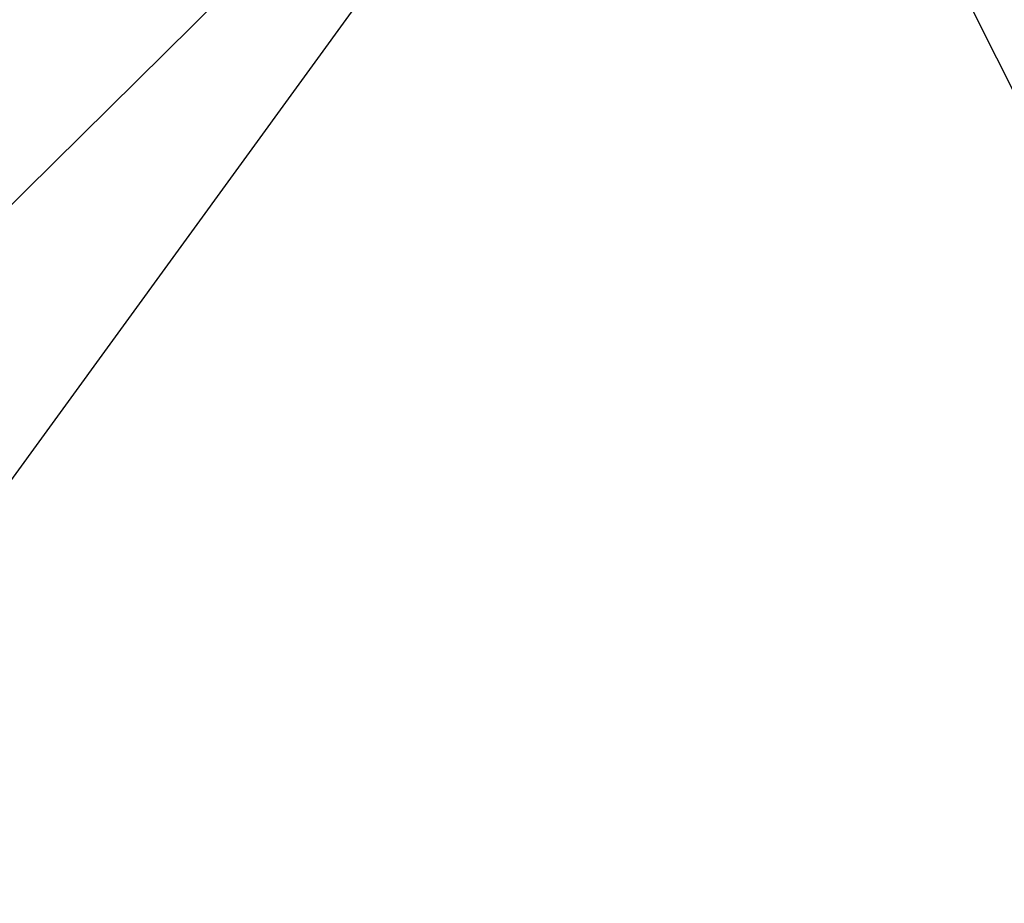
# Model space of a CAD drawing. Header units: millimetres. Extents: x 0.5 to 96.4, y -47.8 to 48.
# Tile 119 of 256: x 26.7547 to 26.8062, y -27.7823 to -27.7361. Entities that reach past the tile are written whole.
import ezdxf

# ---------------------------------------------------------------- set-up
doc = ezdxf.new("R2010")
doc.units = ezdxf.units.MM
doc.header["$LTSCALE"] = 25.4
doc.layers.get('0').update_dxf_attribs({"true_color": 0xff5454})

# ---------------------------------------------------------------- blocks, each defined once
blk = doc.blocks.new('WORKSHOP-A-6337.STL#1')
at = {"color": 250, "true_color": 0x262626}
mesh = blk.add_polyface(dxfattribs=at)
corners = [(26.554626, -26.478086, 149.294434), (23.493837, -30.159782, 133.952591), (23.243677, -31.035215, 134.273315), (26.804787, -25.602657, 148.973694)]
mesh.append_faces([[corners[k] for k in face] for face in [(0, 1, 2), (1, 0, 3)]], dxfattribs={"vtx0": -1, "color": 250})
mesh = blk.add_polyface(dxfattribs=at)
corners = [(27.80081, -26.446417, 154.995392), (26.791317, -27.709116, 149.615738), (26.828836, -27.784218, 149.630249)]
mesh.append_faces([[corners[k] for k in face] for face in [(0, 1, 2)]], dxfattribs={"color": 250})
mesh = blk.add_polyface(dxfattribs=at)
corners = [(26.791317, -27.709116, 149.615738), (23.237061, -31.22065, 134.331039), (23.480368, -32.266243, 134.59462), (26.54801, -26.663525, 149.352158)]
mesh.append_faces([[corners[k] for k in face] for face in [(0, 1, 2), (1, 0, 3)]], dxfattribs={"vtx0": -1, "color": 250})
blk = doc.blocks.new('Grupuj#1')
at = {"color": 0}
blk.add_blockref('WORKSHOP-A-6337.STL#1', (-0.507188, 47.844349, -17.197577), dxfattribs=at)

msp = doc.modelspace()

# ---------------------------------------------------------------- block references
at = {"color": 0}
msp.add_blockref('Grupuj#1', (0.507188, -47.844349, 17.197577), dxfattribs=at)

doc.saveas('drawing.dxf')
